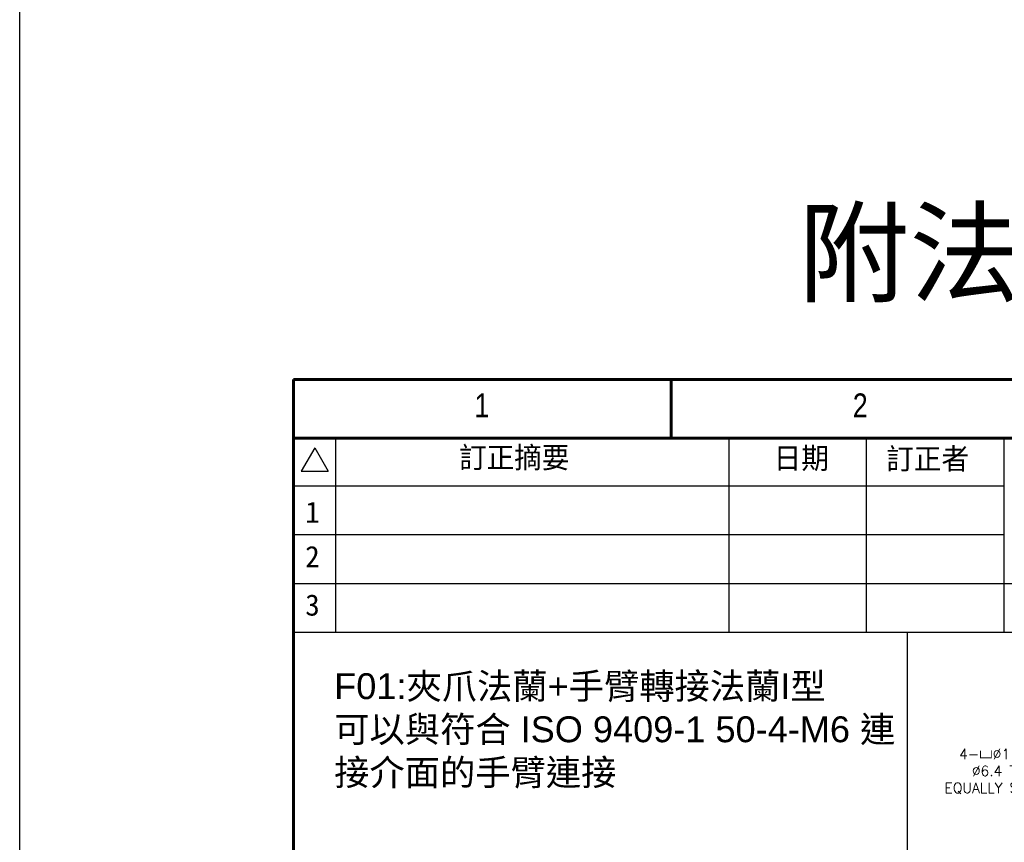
# Model space of a CAD drawing. Header units: inches. Extents: x 0 to 5655, y -2263 to 1330.
# Tile 130 of 231: x 4033 to 4275, y -359 to -157. Entities that reach past the tile are written whole.
import ezdxf
from ezdxf.enums import TextEntityAlignment as Align

# ---------------------------------------------------------------- set-up
doc = ezdxf.new("R2010")
doc.units = ezdxf.units.IN
doc.header["$MEASUREMENT"] = 0
doc.linetypes.add('SLD-實線', pattern=[0])
doc.layers.add('AM_5', color=3, linetype='Continuous', lineweight=15)
doc.layers.add('BORDER', color=7, linetype='Continuous')
doc.layers.add('圖框', color=7, linetype='SLD-實線')
doc.styles.add('SEACAD_arial_ttf', font='arial.ttf', dxfattribs={"height": 0.2})
doc.styles.get("Standard").update_dxf_attribs({"font": 'arial.ttf'})
doc.styles.add('尺寸標註', font='romans.shx', dxfattribs={"bigfont": 'CHINESET.SHX'})
doc.styles.add('標題欄', font='txt')
doc.dimstyles.new('複本 CNS2-1$3', dxfattribs={"dimtxt": 2.5, "dimasz": 2, "dimexe": 1, "dimexo": 1, "dimgap": 1, "dimtad": 1, "dimtoh": 1, "dimdsep": 46, "dimtxsty": '尺寸標註', "dimcen": 0, "dimclrd": 2, "dimclre": 2, "dimclrt": 3, "dimadec": 0, "dimazin": 2, "dimtp": 0.1, "dimtm": 0.1, "dimtfac": 0.71, "dimtmove": 0, "dimatfit": 0, "dimfxl": 0, "dimlwd": 13, "dimlwe": 13, "dimarcsym": 0})

# ---------------------------------------------------------------- blocks, each defined once
blk = doc.blocks.new('A4橫')
at = {"layer": 'BORDER', "color": 123, "linetype": 'Continuous', "lineweight": 60, "ltscale": 25.4}
for p, q in [((4924.32, 1453.75), (4731.53, 1453.75)), ((4731.53, 1453.75), (4731.53, 1170.89)), ((4777.91, 1453.75), (4777.91, 1446.54)), ((4917.11, 1446.54), (4731.53, 1446.54))]:
    blk.add_line(p, q, dxfattribs=at)
at = {"layer": 'BORDER', "color": 60, "linetype": 'Continuous', "ltscale": 25.4}
for p, q in [((4736.7, 1446.54), (4736.7, 1422.7)), ((4784.99, 1446.54), (4784.99, 1422.7)), ((4801.85, 1446.54), (4801.85, 1422.7)), ((4818.71, 1446.54), (4818.71, 1422.7)), ((4734.14, 1445.38), (4732.47, 1442.49)), ((4734.14, 1445.38), (4735.81, 1442.49)), ((4732.47, 1442.49), (4735.81, 1442.49)), ((4818.71, 1440.65), (4731.53, 1440.65)), ((4818.71, 1434.67), (4731.53, 1434.67)), ((4917.11, 1428.69), (4731.53, 1428.69)), ((4917.11, 1422.7), (4731.53, 1422.7))]:
    blk.add_line(p, q, dxfattribs=at)
at = {"layer": 'BORDER', "color": 60, "linetype": 'Continuous', "ltscale": 25.4, "style": 'SEACAD_arial_ttf', "width": 0.8}
for s, p in [('1', (4753.75, 1452.04)), ('2', (4800.19, 1452.04))]:
    blk.add_text(s, height=2.94, dxfattribs=at).set_placement(p, align=Align.TOP_LEFT)
at = {"layer": '圖框', "style": '標題欄'}
for s, height, p in [('訂正摘要', 2.605, (4751.86, 1445.48)), ('日期', 2.605, (4790.48, 1445.4)), ('訂正者', 2.605, (4804.3, 1445.32)), ('1', 2.61, (4732.98, 1438.77)), ('2', 2.61, (4732.98, 1433.32)), ('3', 2.61, (4732.98, 1427.38))]:
    blk.add_text(s, height=height, dxfattribs=at).set_placement(p, align=Align.TOP_LEFT)
blk = doc.blocks.new('*D670')
at = {"layer": 'AM_5', "color": 2, "lineweight": 13}
for p, q in [((4305.32, -350.91), (4291.44, -347.73)), ((4317.99, -353.82), (4307.27, -351.36)), ((4319.94, -354.27), (4321.89, -354.72))]:
    blk.add_line(p, q, dxfattribs=at)
at = {"layer": 'AM_5', "color": 2}
for points in [[(4305.39, -350.59), (4305.24, -351.24), (4307.27, -351.36)], [(4320.01, -353.94), (4319.86, -354.59), (4317.99, -353.82)]]:
    blk.add_solid(points, dxfattribs=at)
at = {"layer": 'Defpoints', "color": 0}
for p in [(4307.27, -351.36), (4317.99, -353.82)]:
    blk.add_point(p, dxfattribs=at)
at = {"layer": 'AM_5', "color": 3, "insert": (4274.55, -341.19), "char_height": 2.5, "attachment_point": 5, "style": '尺寸標註'}
blk.add_mtext('4-{\\Famgdt|c136;v}∅11{\\Famgdt|c136;x}6.4\\P∅6.4 Thr.\\PEQUALLY SPACED', dxfattribs=at)

msp = doc.modelspace()

# ---------------------------------------------------------------- linework, layer by layer
at = {"color": 7}
msp.add_line((4250.941, -307.084), (4250.941, -447.084), dxfattribs=at)
at = {"color": 4}
msp.add_lwpolyline([(4033.092, 513.153), (4553.092, 513.153), (4553.092, -2262.847), (4033.092, -2262.847)], close=True, dxfattribs=at)

# ---------------------------------------------------------------- block references
at = {"xscale": 2, "yscale": 2, "zscale": 2}
msp.add_blockref('A4橫', (-5362.766, -3152.488), dxfattribs=at)

# ---------------------------------------------------------------- texts
at = {"color": 7}
for s, width, insert, char_height, attachment_point in [('{\\fPMingLiU|b0|i0|c136|p18;附法蘭} F01', 143.29647, (4293.092, -214.99), 20, 5), ('F01:{\\fPMingLiU|b0|i0|c136|p18;夾爪法蘭}+{\\fPMingLiU|b0|i0|c136|p18;手臂轉接法蘭}I{\\fPMingLiU|b0|i0|c136|p18;型}\\P{\\fPMingLiU|b0|i0|c136|p18;可以與符合} ISO 9409-1 50-4-M6 {\\fPMingLiU|b0|i0|c136|p18;連接介面的手臂連接}', 140.63922, (4110.301, -317.084), 6.35, 1)]:
    msp.add_mtext_dynamic_manual_height_columns(s, width=width, gutter_width=12.5, heights=[0], dxfattribs=dict(at, insert=insert, char_height=char_height, attachment_point=attachment_point))

# ---------------------------------------------------------------- dimensions: what is measured, and where the dimension line sits
at = {"layer": 'AM_5'}
dim = msp.add_diameter_dim_2p(p1=(4317.987, -353.822), p2=(4307.266, -351.362), text='4-{\\Famgdt|c136;v}<>{\\Famgdt|c136;x}6.4^J%%C6.4 Thr.^JEQUALLY SPACED', dimstyle='複本 CNS2-1$3', override={"dimscale": 1, "dimlfac": 1}, dxfattribs=at)
dim.commit()
dim.dimension.update_dxf_attribs({"geometry": '*D670', "text_midpoint": (4274.55, -347.731), "dimtype": 163})

doc.saveas('drawing.dxf')
